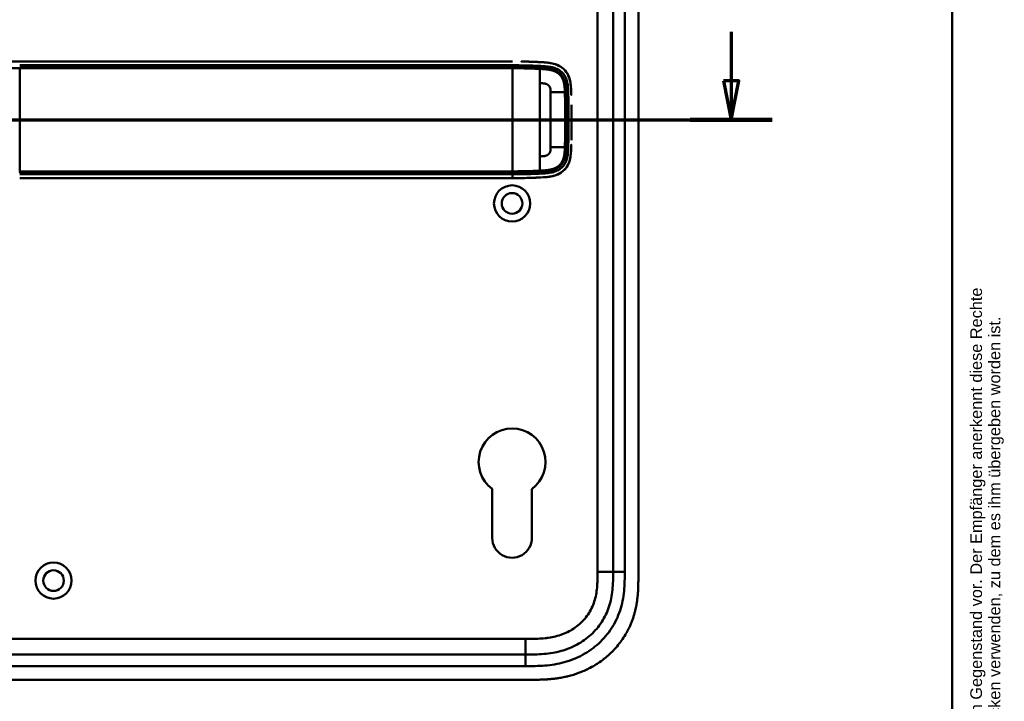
# Model space of a CAD drawing. Header units: millimetres. Extents: x 20 to 833, y 20 to 574.
# Tile 8 of 9: x 580 to 833, y 261 to 437. Entities that reach past the tile are written whole.
import ezdxf
from ezdxf.enums import TextEntityAlignment as Align

# ---------------------------------------------------------------- set-up
doc = ezdxf.new("R2010")
doc.units = ezdxf.units.MM
doc.header["$LTSCALE"] = 2
for name, color, linetype, lineweight in [('Schnittansichtslinien(DIN)', 7, 'Continuous', 70), ('Sichtbare Kanten(DIN)', 7, 'Continuous', 50), ('Sichtbare tangentiale Kanten(DIN)', 7, 'Continuous', 50), ('Skizziergeometrie(DIN)', 7, 'Continuous', 50), ('Symbole(DIN)', 7, 'Continuous', 25)]:
    doc.layers.add(name, color=color, linetype=linetype, lineweight=lineweight)
doc.styles.add('Aktuell-DIN', font='arial.ttf')
doc.styles.add('Textstil10', font='arial.ttf')
doc.styles.add('Textstil41', font='arial.ttf', dxfattribs={"width": 0.8})
doc.styles.add('Textstil83', font='arial.ttf', dxfattribs={"width": 0.8})

# ---------------------------------------------------------------- blocks, each defined once
blk = doc.blocks.new('Ränder Standardrahmen')
at = {"layer": 'Skizziergeometrie(DIN)', "flags": 128}
blk.add_lwpolyline([(10, 10), (10, 287), (410, 287), (410, 10), (10, 10)], dxfattribs=at)
blk = doc.blocks.new('Schriftfelder Heusser')
at = {"layer": 'Symbole(DIN)', "color": 7, "insert": (293.33, 191.7), "char_height": 1.5, "width": 182.3003, "attachment_point": 1, "rotation": 90, "line_spacing_factor": 0.944221, "style": 'Aktuell-DIN'}
blk.add_mtext('\\fArial|b0|i0;\\H1.5000;Die Schlossfabrik Heusser AG ist Eigentümerin dieses Dokumentes und behält sich alle Rechte an diesem und dem dargestellten Gegenstand vor. Der Empfänger anerkennt diese Rechte\\Pund wird das Dokument nicht ohne schriftliche Ermächtigung der Eigentümerin Dritten zugänglich machen oder zu anderen Zwecken verwenden, zu dem es ihm übergeben worden ist.\\P ', dxfattribs=at)
at = {"layer": 'Symbole(DIN)', "color": 179, "true_color": 0x262659}
for tag, height, style, p in [('AUTOR', 2.49, 'Aktuell-DIN', (240.03, 219.26)), ('KONTROLLDATUM', 2, 'Textstil10', (217.42, 215.04)), ('KONTROLLIERT_VON', 2, 'Textstil10', (239.98, 215.05))]:
    blk.add_attdef(tag, text='', height=height, dxfattribs=dict(at, style=style)).set_placement(p, align=Align.MIDDLE_LEFT)
at = {"layer": 'Symbole(DIN)', "color": 179, "true_color": 0x262659, "style": 'Textstil10'}
blk.add_attdef('ERSTELLUNGSDATUM_001', (217.23, 218.29), '', height=2, dxfattribs=at)
at = {"layer": 'Symbole(DIN)', "color": 7, "style": 'Textstil83', "width": 0.8}
blk.add_attdef('Anfänglicher_Ansichtsmaßstab_001', (281.57, 213.34), '', height=2.3, dxfattribs=at)
at = {"layer": 'Symbole(DIN)', "color": 179, "true_color": 0x262659, "style": 'Textstil10'}
blk.add_attdef('PROJEKT', text='', height=2, dxfattribs=at).set_placement((217.77, 209.72), align=Align.BOTTOM_LEFT)
at = {"layer": 'Symbole(DIN)', "color": 7, "style": 'Textstil41', "width": 0.8}
blk.add_attdef('STATUS', text='', height=5, dxfattribs=at).set_placement((284.53, 195.86), align=Align.MIDDLE_CENTER)
blk = doc.blocks.new('2DTransSchnitt0')
at = {"layer": 'Schnittansichtslinien(DIN)', "linetype": 'Continuous'}
for p, q in [((381.56, 216.81), (381.56, 210.5)), ((380.56, 210.5), (381.56, 205.5)), ((382.56, 210.5), (380.56, 210.5)), ((381.56, 210.5), (381.56, 205.5)), ((381.56, 205.5), (382.56, 210.5)), ((247.05, 205.5), (386.84, 205.5))]:
    blk.add_line(p, q, dxfattribs=at)
at = {"layer": 'Schnittansichtslinien(DIN)', "linetype": 'Continuous', "lineweight": 140}
blk.add_line((376.28, 205.5), (386.84, 205.5), dxfattribs=at)
at = {"layer": 'Schnittansichtslinien(DIN)', "linetype": 'Continuous', "flags": 128}
blk.add_lwpolyline([(380.56, 210.5), (381.56, 205.5), (382.56, 210.5), (380.56, 210.5)], dxfattribs=at)
at = {"layer": 'Schnittansichtslinien(DIN)'}
blk.add_solid([(380.56, 210.5), (381.56, 205.5), (382.56, 210.5), (380.56, 210.5)], dxfattribs=at)

msp = doc.modelspace()

# ---------------------------------------------------------------- linework, layer by layer
at = {"layer": 'Sichtbare Kanten(DIN)'}
for p, q in [((732.73, 294.786), (732.73, 484.217)), ((739.23, 293.786), (739.23, 485.217)), ((706.867, 426.005), (580.015, 426.005)), ((716.653, 414.001), (716.654, 414.001)), ((720.704, 414.001), (720.704, 414.001)), ((716.653, 408.001), (716.653, 408.001)), ((720.704, 408.001), (720.704, 408.001)), ((580.015, 396.005), (706.867, 396.005)), ((701.63, 303.487), (701.65, 316.062)), ((711.787, 316.046), (711.83, 303.496)), ((565.268, 273.501), (710.192, 273.501)), ((552.269, 267.001), (711.191, 267.001))]:
    msp.add_line(p, q, dxfattribs=at)
for centre, radius in [((706.73, 389.501), 4.65), ((706.73, 389.501), 2.65), ((588.73, 292.501), 4.65), ((588.73, 292.501), 2.65)]:
    msp.add_circle(centre, radius, dxfattribs=at)
for centre, radius, start, end in [((706.73, 411.001), 14, 104.46083, 104.46616), ((706.73, 411.001), 13.8, 100.78374, 100.78832), ((706.73, 411.002), 13.799, 73.28693, 73.28729), ((706.73, 411.001), 11.6, 31.18578, 31.18695), ((706.73, 411.001), 11.5, 30.35256, 30.35418), ((706.729, 411.001), 11.701, 31.98569, 31.98649), ((706.73, 411.001), 11.5, 329.64582, 329.64689), ((706.73, 411.002), 11.6, 328.81305, 328.81381), ((706.731, 411.001), 11.698, 328.01351, 328.01403), ((706.73, 411.001), 14, 255.42748, 255.43284), ((706.73, 411.001), 13.8, 259.06815, 259.07275), ((706.729, 411.004), 13.803, 286.81616, 286.8165), ((706.73, 323.001), 8.6, 306.01959, 233.79375), ((706.73, 303.479), 5.1, 179.90875, 0.19467)]:
    msp.add_arc(centre, radius, start, end, dxfattribs=at)
for points, degree, knots in [([(553.387, 426.005), (553.773, 426.005), (554.14, 426.005), (554.944, 426.005), (555.364, 426.005), (556.629, 426.005), (557.517, 426.005), (560.39, 426.005), (562.471, 426.005), (567.618, 426.005), (570.727, 426.005), (575.888, 426.005), (577.952, 426.005), (580.015, 426.005)], 3, [0, 0, 0, 0, 0.1534173, 0.1534173, 0.3047718, 0.3047718, 0.5966116, 0.5966116, 1.2249955, 1.2249955, 2.1545342, 2.1545342, 2.7736042, 2.7736042, 2.7736042, 2.7736042]), ([(709.098, 425.994), (709.098, 425.994), (709.098, 425.994), (709.098, 425.994), (709.098, 425.994), (709.098, 425.994), (709.099, 425.994), (709.099, 425.994), (709.1, 425.994), (709.105, 425.994), (709.111, 425.994), (709.122, 425.994), (709.129, 425.994), (709.154, 425.994), (709.173, 425.994), (709.288, 425.992), (709.385, 425.99), (709.515, 425.988), (709.547, 425.988), (709.59, 425.987), (709.601, 425.987), (709.616, 425.987), (709.619, 425.987), (709.624, 425.987), (709.625, 425.987), (709.627, 425.987), (709.627, 425.987), (709.628, 425.987), (709.628, 425.987), (709.628, 425.987), (709.628, 425.987), (709.628, 425.987)], 3, [0, 0, 0, 0, 0.000010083, 0.000010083, 0.000030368, 0.000030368, 0.000084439, 0.000084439, 0.00022861, 0.00022861, 0.001766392, 0.001766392, 0.003816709, 0.003816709, 0.009284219, 0.009284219, 0.038444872, 0.038444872, 0.048164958, 0.048164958, 0.051405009, 0.051405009, 0.052485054, 0.052485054, 0.052845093, 0.052845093, 0.052965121, 0.052965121, 0.053005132, 0.053005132, 0.053043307, 0.053043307, 0.053043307, 0.053043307]), ([(713.996, 425.838), (713.996, 425.838), (713.977, 425.839), (713.787, 425.848), (713.421, 425.864), (712.866, 425.89), (712.111, 425.918), (711.305, 425.947), (710.631, 425.965), (710.139, 425.977), (709.824, 425.983), (709.682, 425.986), (709.628, 425.987)], 5, [0, 0, 0, 0, 0, 0, 0.00002286, 0.00969157, 0.09825636, 0.18682115, 0.27538594, 0.36395073, 0.40823312, 0.43566831, 0.43566831, 0.43566831, 0.43566831, 0.43566831, 0.43566831]), ([(715.696, 425.724), (715.639, 425.73), (715.583, 425.735), (715.526, 425.74), (715.247, 425.766), (714.97, 425.786), (714.69, 425.802)], 3, [1.11173243, 1.11173243, 1.11173243, 1.11173243, 1.12964673, 1.12964673, 1.12964673, 1.21762011, 1.21762011, 1.21762011, 1.21762011]), ([(714.69, 425.802), (714.69, 425.802), (714.69, 425.802), (714.69, 425.802), (714.69, 425.802), (714.691, 425.802), (714.691, 425.802), (714.693, 425.802), (714.694, 425.802), (714.699, 425.802), (714.702, 425.802), (714.716, 425.801), (714.726, 425.8), (714.767, 425.798), (714.797, 425.796), (714.92, 425.788), (715.012, 425.782), (715.241, 425.765), (715.378, 425.754), (715.567, 425.737), (715.618, 425.732), (715.674, 425.726), (715.679, 425.725), (715.687, 425.725), (715.691, 425.724), (715.695, 425.724), (715.695, 425.724), (715.695, 425.724), (715.696, 425.724), (715.696, 425.724), (715.696, 425.724), (715.696, 425.724), (715.696, 425.724), (715.696, 425.724), (715.696, 425.724), (715.696, 425.724)], 3, [0, 0, 0, 0, 0.00003166, 0.00003166, 0.00007175, 0.00007175, 0.00018596, 0.00018596, 0.00052834, 0.00052834, 0.00155512, 0.00155512, 0.00463506, 0.00463506, 0.01387455, 0.01387455, 0.04159373, 0.04159373, 0.08317483, 0.08317483, 0.09876657, 0.09876657, 0.10022825, 0.10022825, 0.1013247, 0.1013247, 0.10142449, 0.10142449, 0.10147482, 0.10147482, 0.10150042, 0.10150042, 0.10151366, 0.10151366, 0.10152856, 0.10152856, 0.10152856, 0.10152856]), ([(714.825, 425.794), (716.021, 425.719), (717.231, 425.574), (718.969, 424.854), (719.543, 424.502), (720.525, 423.577), (720.904, 423.039), (721.484, 421.796), (721.658, 421.12), (721.787, 420.266), (721.807, 420.108), (721.824, 419.95)], 3, [0.0824985, 0.0824985, 0.0824985, 0.0824985, 0.4375462, 0.4375462, 0.6395491, 0.6395491, 0.838061, 0.838061, 1.045951, 1.045951, 1.0928074, 1.0928074, 1.0928074, 1.0928074]), ([(721.191, 422.42), (721.191, 422.42), (721.191, 422.42), (721.192, 422.42), (721.192, 422.42), (721.192, 422.419), (721.192, 422.419), (721.193, 422.417), (721.193, 422.416), (721.195, 422.412), (721.197, 422.409), (721.203, 422.396), (721.207, 422.386), (721.225, 422.347), (721.238, 422.318), (721.289, 422.201), (721.325, 422.112), (721.371, 421.988), (721.384, 421.955), (721.401, 421.908), (721.405, 421.896), (721.411, 421.878), (721.413, 421.873), (721.416, 421.866), (721.416, 421.863), (721.418, 421.86), (721.418, 421.859), (721.419, 421.857), (721.419, 421.856), (721.419, 421.855), (721.419, 421.855), (721.42, 421.854), (721.42, 421.854), (721.42, 421.854), (721.42, 421.854), (721.42, 421.854), (721.42, 421.854), (721.42, 421.854), (721.42, 421.854), (721.42, 421.854)], 3, [0, 0, 0, 0, 0.000053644, 0.000053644, 0.000093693, 0.000093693, 0.000213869, 0.000213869, 0.000574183, 0.000574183, 0.001654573, 0.001654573, 0.00489501, 0.00489501, 0.014615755, 0.014615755, 0.043784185, 0.043784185, 0.054719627, 0.054719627, 0.058820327, 0.058820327, 0.060417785, 0.060417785, 0.061217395, 0.061217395, 0.061618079, 0.061618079, 0.061819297, 0.061819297, 0.061920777, 0.061920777, 0.061972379, 0.061972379, 0.061999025, 0.061999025, 0.062013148, 0.062013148, 0.062029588, 0.062029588, 0.062029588, 0.062029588]), ([(721.93, 418.267), (721.93, 418.267), (721.93, 418.267), (721.93, 418.267), (721.93, 418.266), (721.93, 418.266), (721.93, 418.266), (721.93, 418.264), (721.93, 418.263), (721.93, 418.258), (721.93, 418.254), (721.931, 418.24), (721.931, 418.229), (721.933, 418.186), (721.934, 418.154), (721.938, 418.024), (721.941, 417.927), (721.946, 417.757), (721.949, 417.684), (721.953, 417.557), (721.954, 417.502), (721.956, 417.443), (721.956, 417.438), (721.957, 417.429), (721.957, 417.425), (721.957, 417.42), (721.957, 417.42), (721.957, 417.419), (721.957, 417.418), (721.957, 417.417), (721.957, 417.417), (721.957, 417.417), (721.957, 417.417), (721.957, 417.417)], 3, [0, 0, 0, 0, 0.0000685, 0.0000685, 0.000108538, 0.000108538, 0.000228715, 0.000228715, 0.000589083, 0.000589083, 0.00166957, 0.00166957, 0.004910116, 0.004910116, 0.014630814, 0.014630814, 0.043792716, 0.043792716, 0.065662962, 0.065662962, 0.08206584, 0.08206584, 0.083603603, 0.083603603, 0.084757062, 0.084757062, 0.084973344, 0.084973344, 0.085135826, 0.085135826, 0.085162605, 0.085162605, 0.085175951, 0.085175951, 0.085175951, 0.085175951]), ([(722.041, 413.31), (722.037, 413.721), (722.031, 414.133), (722.024, 414.545), (722.022, 414.641), (722.021, 414.736), (722.019, 414.832)], 3, [0.93532744, 0.93532744, 0.93532744, 0.93532744, 1.05789587, 1.05789587, 1.05789587, 1.08637381, 1.08637381, 1.08637381, 1.08637381]), ([(722.041, 413.31), (722.041, 413.31), (722.041, 413.309), (722.041, 413.309), (722.041, 413.309), (722.041, 413.308), (722.041, 413.308), (722.041, 413.306), (722.041, 413.305), (722.041, 413.3), (722.041, 413.297), (722.041, 413.282), (722.041, 413.272), (722.042, 413.228), (722.042, 413.196), (722.043, 413.066), (722.044, 412.969), (722.048, 412.58), (722.05, 412.289), (722.051, 411.959), (722.051, 411.921), (722.052, 411.864), (722.052, 411.845), (722.052, 411.817), (722.052, 411.807), (722.052, 411.793), (722.052, 411.788), (722.052, 411.781), (722.052, 411.779), (722.052, 411.775), (722.052, 411.774), (722.052, 411.772), (722.052, 411.772), (722.052, 411.771), (722.052, 411.771), (722.052, 411.77), (722.052, 411.77), (722.052, 411.77), (722.052, 411.77), (722.052, 411.77), (722.052, 411.77), (722.052, 411.769), (722.052, 411.769), (722.052, 411.769)], 3, [0, 0, 0, 0, 0.00007709, 0.00007709, 0.00011709, 0.00011709, 0.0002371, 0.0002371, 0.00059712, 0.00059712, 0.00167714, 0.00167714, 0.00491717, 0.00491717, 0.0146372, 0.0146372, 0.04379722, 0.04379722, 0.13127739, 0.13127739, 0.14267196, 0.14267196, 0.14836928, 0.14836928, 0.15121799, 0.15121799, 0.1526424, 0.1526424, 0.15335466, 0.15335466, 0.15371085, 0.15371085, 0.153889, 0.153889, 0.15397814, 0.15397814, 0.15402277, 0.15402277, 0.15404514, 0.15404514, 0.15405638, 0.15405638, 0.15406789, 0.15406789, 0.15406789, 0.15406789]), ([(722.052, 410.244), (722.053, 410.498), (722.053, 410.751), (722.053, 411.005), (722.053, 411.26), (722.053, 411.514), (722.052, 411.769)], 3, [0.62936601, 0.62936601, 0.62936601, 0.62936601, 0.70537642, 0.70537642, 0.70537642, 0.78178644, 0.78178644, 0.78178644, 0.78178644]), ([(722.019, 407.178), (722.021, 407.273), (722.022, 407.369), (722.024, 407.464), (722.031, 407.877), (722.037, 408.289), (722.041, 408.7)], 3, [0.32448872, 0.32448872, 0.32448872, 0.32448872, 0.35285696, 0.35285696, 0.35285696, 0.47549945, 0.47549945, 0.47549945, 0.47549945]), ([(722.052, 410.244), (722.052, 410.244), (722.052, 410.243), (722.052, 410.243), (722.052, 410.243), (722.052, 410.242), (722.052, 410.242), (722.052, 410.24), (722.052, 410.239), (722.052, 410.234), (722.052, 410.231), (722.052, 410.216), (722.052, 410.206), (722.052, 410.162), (722.052, 410.13), (722.051, 410), (722.051, 409.903), (722.048, 409.514), (722.046, 409.223), (722.043, 408.877), (722.042, 408.822), (722.042, 408.747), (722.041, 408.726), (722.041, 408.705), (722.041, 408.704), (722.041, 408.702), (722.041, 408.702), (722.041, 408.701), (722.041, 408.701), (722.041, 408.701), (722.041, 408.7), (722.041, 408.7), (722.041, 408.7), (722.041, 408.7), (722.041, 408.7), (722.041, 408.7)], 3, [0, 0, 0, 0, 0.00006794, 0.00006794, 0.00010794, 0.00010794, 0.00022795, 0.00022795, 0.00058796, 0.00058796, 0.00166798, 0.00166798, 0.00490801, 0.00490801, 0.01462802, 0.01462802, 0.04378804, 0.04378804, 0.13126821, 0.13126821, 0.14767072, 0.14767072, 0.15382172, 0.15382172, 0.15411335, 0.15411335, 0.15425925, 0.15425925, 0.15433227, 0.15433227, 0.15436886, 0.15436886, 0.15438723, 0.15438723, 0.15440595, 0.15440595, 0.15440595, 0.15440595]), ([(722.019, 407.178), (722.019, 407.178), (722.019, 407.178), (722.019, 407.178), (722.019, 407.177), (722.019, 407.177), (722.019, 407.177), (722.019, 407.175), (722.019, 407.174), (722.019, 407.169), (722.019, 407.165), (722.019, 407.151), (722.018, 407.14), (722.018, 407.097), (722.017, 407.065), (722.015, 406.935), (722.013, 406.838), (722.005, 406.449), (721.999, 406.158), (721.991, 405.844), (721.991, 405.822), (721.99, 405.796), (721.99, 405.792), (721.99, 405.784), (721.99, 405.781), (721.989, 405.778), (721.989, 405.777), (721.989, 405.776), (721.989, 405.776), (721.989, 405.775), (721.989, 405.775), (721.989, 405.775)], 3, [0, 0, 0, 0, 0.00003042, 0.00003042, 0.00007044, 0.00007044, 0.00019048, 0.00019048, 0.00055053, 0.00055053, 0.00163058, 0.00163058, 0.00487062, 0.00487062, 0.01459066, 0.01459066, 0.0437507, 0.0437507, 0.13123111, 0.13123111, 0.13788283, 0.13788283, 0.13913003, 0.13913003, 0.14006547, 0.14006547, 0.14024087, 0.14024087, 0.14037254, 0.14037254, 0.14038465, 0.14038465, 0.14038465, 0.14038465]), ([(714.813, 396.214), (715.895, 396.282), (716.983, 396.405), (718.658, 396.996), (719.267, 397.32), (720.321, 398.196), (720.737, 398.714), (721.426, 400.01), (721.625, 400.746), (721.829, 401.975), (721.874, 402.517), (721.902, 403.062)], 3, [-1.1255121, -1.1255121, -1.1255121, -1.1255121, -0.8348812, -0.8348812, -0.6468758, -0.6468758, -0.4644401, -0.4644401, -0.2506566, -0.2506566, -0.0864851, -0.0864851, -0.0864851, -0.0864851]), ([(721.957, 404.591), (721.957, 404.591), (721.957, 404.591), (721.957, 404.591), (721.957, 404.591), (721.957, 404.591), (721.957, 404.59), (721.956, 404.574), (721.956, 404.556), (721.955, 404.516), (721.954, 404.493), (721.949, 404.349), (721.946, 404.227), (721.939, 404.024), (721.937, 403.943), (721.933, 403.835), (721.932, 403.808), (721.931, 403.772), (721.931, 403.763), (721.93, 403.751), (721.93, 403.748), (721.93, 403.744), (721.93, 403.743), (721.93, 403.742), (721.93, 403.741), (721.93, 403.741), (721.93, 403.74), (721.93, 403.74)], 3, [0, 0, 0, 0, 0.000012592, 0.000012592, 0.000034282, 0.000034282, 0.000102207, 0.000102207, 0.005244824, 0.005244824, 0.012100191, 0.012100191, 0.048663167, 0.048663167, 0.073039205, 0.073039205, 0.081164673, 0.081164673, 0.083873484, 0.083873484, 0.084776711, 0.084776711, 0.085077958, 0.085077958, 0.085178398, 0.085178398, 0.085279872, 0.085279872, 0.085279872, 0.085279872]), ([(721.416, 400.146), (721.416, 400.146), (721.416, 400.146), (721.416, 400.145), (721.416, 400.145), (721.416, 400.145), (721.416, 400.145), (721.416, 400.144), (721.416, 400.143), (721.415, 400.141), (721.414, 400.138), (721.411, 400.13), (721.409, 400.124), (721.4, 400.1), (721.394, 400.081), (721.367, 400.008), (721.346, 399.953), (721.303, 399.845), (721.281, 399.792), (721.247, 399.713), (721.236, 399.687), (721.218, 399.647), (721.212, 399.634), (721.203, 399.614), (721.2, 399.608), (721.195, 399.598), (721.194, 399.594), (721.192, 399.59), (721.191, 399.588), (721.19, 399.585), (721.189, 399.585), (721.189, 399.583), (721.189, 399.583), (721.188, 399.582), (721.188, 399.582), (721.188, 399.582), (721.188, 399.582), (721.188, 399.581), (721.188, 399.581), (721.188, 399.581), (721.188, 399.581), (721.188, 399.581)], 3, [0, 0, 0, 0, 0.000029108, 0.000029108, 0.000069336, 0.000069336, 0.000142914, 0.000142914, 0.000363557, 0.000363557, 0.001025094, 0.001025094, 0.003009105, 0.003009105, 0.008960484, 0.008960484, 0.026815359, 0.026815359, 0.044302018, 0.044302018, 0.053052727, 0.053052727, 0.057429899, 0.057429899, 0.059619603, 0.059619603, 0.06071547, 0.06071547, 0.061264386, 0.061264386, 0.061539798, 0.061539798, 0.061678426, 0.061678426, 0.06174862, 0.06174862, 0.061784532, 0.061784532, 0.061803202, 0.061803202, 0.061823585, 0.061823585, 0.061823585, 0.061823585]), ([(715.655, 396.281), (715.654, 396.281), (715.654, 396.281), (715.653, 396.281), (715.651, 396.281), (715.648, 396.281), (715.645, 396.28), (715.629, 396.279), (715.616, 396.277), (715.311, 396.248), (715.018, 396.227), (713.158, 396.115), (711.584, 396.062), (708.963, 396.008), (707.915, 396.005), (706.867, 396.005)], 3, [0, 0, 0, 0, 0.00009264, 0.00009264, 0.00046302, 0.00046302, 0.00120364, 0.00120364, 0.00534923, 0.00534923, 0.09385067, 0.09385067, 0.56580638, 0.56580638, 0.8802723, 0.8802723, 0.8802723, 0.8802723]), ([(710.57, 396.043), (710.699, 396.046), (711.006, 396.054), (711.494, 396.069), (712.167, 396.093), (712.868, 396.12), (713.421, 396.145), (713.786, 396.161), (713.977, 396.17), (713.996, 396.171)], 5, [0.37850292, 0.37850292, 0.37850292, 0.37850292, 0.37850292, 0.37850292, 0.44282401, 0.53138881, 0.61995362, 0.70851842, 0.71828181, 0.71828181, 0.71828181, 0.71828181, 0.71828181, 0.71828181]), ([(710.192, 273.501), (710.997, 273.501), (712.593, 273.503), (714.93, 273.61), (717.195, 273.886), (720.113, 274.524), (723.547, 275.886), (727.131, 278.429), (729.962, 281.771), (731.521, 285.05), (732.268, 287.878), (732.598, 290.096), (732.728, 292.402), (732.73, 293.986), (732.73, 294.786)], 3, [18.3883596, 18.3883596, 18.3883596, 18.3883596, 18.6318617, 18.875363, 19.1188643, 19.3623656, 19.8493681, 20.3363707, 20.8233732, 21.3103757, 21.553877, 21.7973783, 22.0408796, 22.2843823, 22.2843823, 22.2843823, 22.2843823]), ([(711.191, 267.001), (711.789, 267.001), (712.84, 267.002), (714.051, 267.027), (714.964, 267.062), (715.573, 267.095), (716.336, 267.149), (716.947, 267.204), (717.71, 267.287), (718.321, 267.367), (719.236, 267.508), (720.147, 267.678), (721.353, 267.956), (722.25, 268.204), (723.138, 268.485), (723.724, 268.688), (724.595, 269.019), (725.454, 269.382), (726.715, 269.987), (727.805, 270.591), (729.12, 271.424), (730.131, 272.152), (731.338, 273.135), (732.256, 273.98), (733.337, 275.103), (734.145, 276.054), (735.079, 277.303), (735.764, 278.349), (736.457, 279.572), (736.875, 280.41), (737.258, 281.265), (737.494, 281.843), (737.767, 282.573), (737.968, 283.165), (738.194, 283.91), (738.357, 284.511), (738.575, 285.418), (738.757, 286.332), (738.945, 287.557), (739.047, 288.477), (739.122, 289.395), (739.16, 290.007), (739.194, 290.77), (739.211, 291.378), (739.224, 292.135), (739.23, 292.888), (739.23, 293.487), (739.23, 293.786)], 3, [0.00000945, 0.00000945, 0.00000945, 0.00000945, 0.04167564, 0.07292528, 0.08334182, 0.10417491, 0.11459146, 0.13542455, 0.1458411, 0.16667419, 0.17709074, 0.20834038, 0.22917347, 0.26042311, 0.27083965, 0.29167275, 0.30208929, 0.33333893, 0.35417202, 0.39583821, 0.4166713, 0.45833749, 0.47917058, 0.52083676, 0.54166985, 0.58333604, 0.60416913, 0.64583532, 0.66666841, 0.69791805, 0.70833459, 0.72916769, 0.73958423, 0.76041733, 0.77083387, 0.79166696, 0.80208351, 0.83333315, 0.85416624, 0.88541588, 0.89583243, 0.91666552, 0.92708206, 0.94791516, 0.9583317, 0.9791648, 0.99999789, 0.99999789, 0.99999789, 0.99999789])]:
    msp.add_open_spline(points, degree=degree, knots=knots, dxfattribs=at)
for points in [[(721.42, 421.854), (721.353, 422.046), (721.277, 422.235), (721.191, 422.42)], [(721.935, 418.107), (721.935, 418.099), (721.936, 418.092), (721.936, 418.084)], [(721.935, 403.902), (721.935, 403.91), (721.936, 403.917), (721.936, 403.925)], [(721.187, 399.581), (721.273, 399.765), (721.349, 399.954), (721.416, 400.146)]]:
    msp.add_open_spline(points, degree=3, dxfattribs=at)
at = {"layer": 'Sichtbare tangentiale Kanten(DIN)'}
for p, q in [((728.73, 294.786), (728.73, 484.217)), ((735.73, 484.217), (735.73, 294.786)), ((580.015, 397.748), (580.015, 424.261)), ((706.867, 424.557), (706.867, 425.015)), ((713.883, 424.392), (713.919, 424.851)), ((720.608, 418.084), (721.175, 418.084)), ((720.608, 403.925), (721.175, 403.925)), ((706.867, 396.994), (706.867, 397.452)), ((713.883, 397.617), (713.919, 397.158)), ((728.73, 294.786), (732.73, 294.786)), ((732.73, 294.786), (735.73, 294.786)), ((565.268, 277.501), (710.192, 277.501)), ((710.192, 277.501), (710.192, 273.501)), ((710.192, 273.501), (710.192, 270.501)), ((710.192, 270.501), (565.268, 270.501))]:
    msp.add_line(p, q, dxfattribs=at)
for centre, major_axis, start_param, end_param in [((713.871, 400.636), (0, 24.021), 5.6792479, 6.0669001), ((713.871, 421.429), (0, -24.076), 0.258128, 0.6390408)]:
    msp.add_ellipse(centre, major_axis=major_axis, ratio=0.00001, start_param=start_param, end_param=end_param, dxfattribs=at)
for points, degree in [([(714.69, 425.802), (714.46, 425.816), (714.229, 425.827), (713.996, 425.838)], 3), ([(706.867, 397.749), (706.869, 399.897), (706.87, 406.776), (706.87, 415.232), (706.869, 422.111), (706.867, 424.26)], 5), ([(716.654, 418.084), (716.652, 418.749), (716.662, 419.325), (716.411, 419.836), (715.988, 420.207), (715.353, 420.41), (714.67, 420.403), (713.871, 420.404)], 7), ([(713.871, 401.605), (713.871, 404.68), (713.871, 408.782), (713.871, 413.227), (713.871, 417.33), (713.871, 420.404)], 5), ([(716.654, 418.084), (716.654, 415.255), (716.654, 412.421), (716.653, 409.588), (716.654, 406.755), (716.654, 403.925)], 5), ([(720.313, 418.084), (719.562, 418.084), (718.828, 418.084), (718.104, 418.084), (717.382, 418.084), (716.654, 418.084)], 5), ([(716.654, 403.925), (716.651, 403.26), (716.662, 402.684), (716.41, 402.172), (715.989, 401.803), (715.352, 401.599), (714.67, 401.607), (713.871, 401.605)], 7), ([(720.313, 403.925), (719.562, 403.925), (718.828, 403.925), (718.104, 403.925), (717.382, 403.925), (716.654, 403.925)], 5), ([(706.867, 396.005), (706.867, 396.005), (706.867, 396.005), (706.867, 396.225), (706.867, 396.591), (706.867, 396.994)], 5)]:
    msp.add_open_spline(points, degree=degree, dxfattribs=at)
for points, degree, knots in [([(721.191, 422.42), (721.114, 422.587), (721.029, 422.75), (720.935, 422.908), (720.653, 423.386), (720.295, 423.815), (719.887, 424.17), (719.478, 424.525), (719.021, 424.808), (718.54, 425.026), (718.06, 425.245), (717.556, 425.401), (717.05, 425.513), (716.6, 425.612), (716.147, 425.677), (715.696, 425.724)], 3, [0.43542627, 0.43542627, 0.43542627, 0.43542627, 0.48834098, 0.48834098, 0.48834098, 0.64866741, 0.64866741, 0.64866741, 0.80899385, 0.80899385, 0.80899385, 0.96932029, 0.96932029, 0.96932029, 1.11173243, 1.11173243, 1.11173243, 1.11173243]), ([(551.503, 424.255), (552.331, 424.255), (553.26, 424.255), (554.287, 424.255), (554.8, 424.255), (555.337, 424.255), (555.89, 424.255), (556.444, 424.255), (557.014, 424.255), (557.597, 424.255), (558.179, 424.255), (558.774, 424.256), (559.375, 424.256), (559.977, 424.256), (560.587, 424.256), (561.201, 424.257), (561.814, 424.257), (562.432, 424.257), (563.053, 424.257), (563.674, 424.258), (564.297, 424.258), (564.921, 424.258), (565.546, 424.258), (566.172, 424.259), (566.799, 424.259), (567.426, 424.259), (568.055, 424.259), (568.683, 424.26), (569.312, 424.26), (569.941, 424.26), (570.571, 424.26), (571.2, 424.26), (571.83, 424.26), (572.46, 424.26), (573.09, 424.26), (573.72, 424.26), (574.35, 424.261), (574.98, 424.261), (575.61, 424.261), (576.24, 424.261), (576.87, 424.261), (577.5, 424.261), (578.13, 424.261), (578.758, 424.261), (579.387, 424.261), (580.015, 424.261)], 3, [-0.0090822, -0.0090822, -0.0090822, -0.0090822, 0.368934, 0.368934, 0.368934, 0.5579421, 0.5579421, 0.5579421, 0.7469502, 0.7469502, 0.7469502, 0.9359583, 0.9359583, 0.9359583, 1.1249664, 1.1249664, 1.1249664, 1.3139745, 1.3139745, 1.3139745, 1.5029826, 1.5029826, 1.5029826, 1.6919907, 1.6919907, 1.6919907, 1.8809988, 1.8809988, 1.8809988, 2.0700069, 2.0700069, 2.0700069, 2.259015, 2.259015, 2.259015, 2.4480231, 2.4480231, 2.4480231, 2.6370312, 2.6370312, 2.6370312, 2.8260393, 2.8260393, 2.8260393, 3.0147053, 3.0147053, 3.0147053, 3.0147053]), ([(580.015, 425.015), (589.971, 425.015), (599.955, 425.015), (609.902, 425.015), (630.331, 425.015), (650.805, 425.015), (671.243, 425.015), (677.827, 425.015), (684.418, 425.015), (691.015, 425.015), (696.32, 425.015), (701.635, 425.015), (706.867, 425.015)], 3, [23.2299829, 23.2299829, 23.2299829, 23.2299829, 26.2168354, 26.2168354, 26.2168354, 32.3515912, 32.3515912, 32.3515912, 34.3279835, 34.3279835, 34.3279835, 35.9173864, 35.9173864, 35.9173864, 35.9173864]), ([(706.874, 424.557), (706.867, 424.557), (703.721, 424.558), (697.386, 424.557), (687.831, 424.558), (675.154, 424.557), (659.304, 424.558), (643.437, 424.557), (627.584, 424.557), (613.317, 424.557), (600.626, 424.557), (591.112, 424.557), (584.772, 424.557), (581.601, 424.557), (580.015, 424.557)], 5, [20.6437384, 20.6437384, 20.6437384, 20.6437384, 20.6437384, 20.6437384, 20.6474288, 22.2330696, 23.8187104, 25.4043512, 26.989992, 28.5756328, 30.1612736, 31.7469144, 32.5397348, 33.3329244, 33.3329244, 33.3329244, 33.3329244, 33.3329244, 33.3329244]), ([(580.016, 424.261), (582.659, 424.261), (585.301, 424.261), (590.586, 424.261), (593.228, 424.261), (601.156, 424.261), (606.443, 424.261), (617.015, 424.261), (622.3, 424.261), (632.869, 424.261), (638.154, 424.261), (648.726, 424.261), (654.014, 424.261), (664.586, 424.261), (669.869, 424.261), (680.435, 424.261), (685.721, 424.261), (696.313, 424.261), (701.628, 424.262), (706.867, 424.26)], 3, [3.0147053, 3.0147053, 3.0147053, 3.0147053, 3.8078678, 3.8078678, 4.6006882, 4.6006882, 6.186329, 6.186329, 7.7719698, 7.7719698, 9.3576106, 9.3576106, 10.9432514, 10.9432514, 12.5288922, 12.5288922, 14.114533, 14.114533, 15.703149, 15.703149, 15.703149, 15.703149]), ([(706.867, 424.26), (707.035, 424.26), (707.375, 424.26), (707.889, 424.26), (708.575, 424.26), (709.431, 424.245), (710.301, 424.232), (711.178, 424.205), (712.074, 424.175), (712.796, 424.145), (713.335, 424.121), (713.693, 424.104), (713.871, 424.096)], 5, [15.70314896, 15.70314896, 15.70314896, 15.70314896, 15.70314896, 15.70314896, 15.78784381, 15.87551383, 15.96318385, 16.05085387, 16.13852389, 16.22619391, 16.31386394, 16.40213792, 16.40213792, 16.40213792, 16.40213792, 16.40213792, 16.40213792]), ([(706.875, 425.015), (707.155, 425.015), (707.434, 425.015), (707.713, 425.014), (707.858, 425.014), (708.003, 425.014), (708.148, 425.013), (708.292, 425.012), (708.436, 425.011), (708.581, 425.01), (708.725, 425.008), (708.871, 425.007), (709.016, 425.005), (709.161, 425.004), (709.305, 425.002), (709.45, 424.999), (709.594, 424.997), (709.739, 424.995), (709.884, 424.992), (710.029, 424.989), (710.174, 424.986), (710.32, 424.982), (710.611, 424.975), (710.905, 424.968), (711.203, 424.958), (711.5, 424.949), (711.801, 424.939), (712.106, 424.928), (712.41, 424.917), (712.717, 424.904), (713.021, 424.891), (713.325, 424.878), (713.626, 424.865), (713.919, 424.851)], 3, [35.91738638, 35.91738638, 35.91738638, 35.91738638, 36.00219131, 36.00219131, 36.00219131, 36.0464737, 36.0464737, 36.0464737, 36.0907561, 36.0907561, 36.0907561, 36.13503849, 36.13503849, 36.13503849, 36.17932089, 36.17932089, 36.17932089, 36.22360328, 36.22360328, 36.22360328, 36.26788568, 36.26788568, 36.26788568, 36.35645047, 36.35645047, 36.35645047, 36.44501526, 36.44501526, 36.44501526, 36.53358005, 36.53358005, 36.53358005, 36.62221221, 36.62221221, 36.62221221, 36.62221221]), ([(713.883, 424.392), (713.883, 424.392), (713.705, 424.401), (713.348, 424.417), (712.808, 424.441), (712.084, 424.472), (711.189, 424.501), (710.307, 424.528), (709.437, 424.542), (708.579, 424.556), (707.896, 424.557), (707.385, 424.557), (707.047, 424.557), (706.882, 424.557)], 5, [19.94598273, 19.94598273, 19.94598273, 19.94598273, 19.94598273, 19.94598273, 19.94606864, 20.03373866, 20.12140868, 20.2090787, 20.29674872, 20.38441874, 20.47208877, 20.55975879, 20.64297049, 20.64297049, 20.64297049, 20.64297049, 20.64297049, 20.64297049]), ([(713.871, 424.096), (714.139, 424.083), (714.671, 424.055), (715.456, 424.005), (716.482, 423.884), (717.74, 423.536), (718.833, 422.886), (719.644, 421.906), (720.098, 420.689), (720.243, 419.663), (720.285, 418.875), (720.304, 418.348), (720.313, 418.084)], 5, [0, 0, 0, 0, 0, 0, 0.1323154, 0.2652369, 0.3981584, 0.5310799, 0.6640014, 0.7969228, 0.9298443, 1.0627357, 1.0627357, 1.0627357, 1.0627357, 1.0627357, 1.0627357]), ([(720.608, 418.084), (720.608, 418.087), (720.599, 418.354), (720.579, 418.887), (720.537, 419.694), (720.388, 420.762), (719.909, 422.061), (719.031, 423.124), (717.858, 423.816), (716.54, 424.178), (715.486, 424.3), (714.689, 424.351), (714.153, 424.379), (713.883, 424.392)], 5, [18.8815067, 18.8815067, 18.8815067, 18.8815067, 18.8815067, 18.8815067, 18.8826968, 19.0156183, 19.1485397, 19.2814612, 19.4143827, 19.5473042, 19.6802257, 19.8131472, 19.9459825, 19.9459825, 19.9459825, 19.9459825, 19.9459825, 19.9459825]), ([(713.919, 424.851), (713.951, 424.85), (713.982, 424.848), (714.014, 424.847), (714.542, 424.822), (715.05, 424.794), (715.548, 424.747), (716.046, 424.699), (716.535, 424.631), (717.008, 424.525), (717.48, 424.418), (717.935, 424.273), (718.355, 424.077), (718.775, 423.882), (719.159, 423.636), (719.494, 423.338), (719.828, 423.039), (720.113, 422.688), (720.339, 422.296), (720.565, 421.904), (720.733, 421.473), (720.853, 421.019), (720.973, 420.566), (721.046, 420.091), (721.092, 419.6), (721.138, 419.111), (721.158, 418.603), (721.175, 418.084)], 3, [36.6222122, 36.6222122, 36.6222122, 36.6222122, 36.6318135, 36.6318135, 36.6318135, 36.79214, 36.79214, 36.79214, 36.9524664, 36.9524664, 36.9524664, 37.1127929, 37.1127929, 37.1127929, 37.2731193, 37.2731193, 37.2731193, 37.4334457, 37.4334457, 37.4334457, 37.5937722, 37.5937722, 37.5937722, 37.7540986, 37.7540986, 37.7540986, 37.9140671, 37.9140671, 37.9140671, 37.9140671]), ([(721.93, 418.267), (721.913, 418.76), (721.892, 419.257), (721.844, 419.757), (721.793, 420.295), (721.711, 420.837), (721.568, 421.371), (721.525, 421.533), (721.475, 421.694), (721.42, 421.854)], 3, [0.01848073, 0.01848073, 0.01848073, 0.01848073, 0.1676881, 0.1676881, 0.1676881, 0.32801454, 0.32801454, 0.32801454, 0.37673844, 0.37673844, 0.37673844, 0.37673844]), ([(720.313, 418.084), (720.313, 418.084), (720.313, 418.082), (720.325, 417.728), (720.345, 417.02), (720.378, 415.954), (720.403, 414.541), (720.429, 412.771), (720.433, 411.005), (720.429, 409.238), (720.403, 407.466), (720.378, 406.053), (720.345, 404.986), (720.325, 404.279), (720.313, 403.925)], 5, [17.4648757, 17.4648757, 17.4648757, 17.4648757, 17.4648757, 17.4648757, 17.4649058, 17.4661327, 17.6430367, 17.8199407, 17.9968447, 18.1737487, 18.3506528, 18.5275568, 18.7044608, 18.8826218, 18.8826218, 18.8826218, 18.8826218, 18.8826218, 18.8826218]), ([(720.608, 403.925), (720.608, 403.925), (720.62, 404.278), (720.639, 404.982), (720.673, 406.051), (720.697, 407.462), (720.723, 409.235), (720.727, 411.005), (720.723, 412.774), (720.697, 414.548), (720.673, 415.959), (720.639, 417.027), (720.62, 417.732), (720.608, 418.084)], 5, [0.0000012, 0.0000012, 0.0000012, 0.0000012, 0.0000012, 0.0000012, 0.0000376, 0.1769417, 0.3538457, 0.5307497, 0.7076537, 0.8845577, 1.0614618, 1.2383658, 1.415305, 1.415305, 1.415305, 1.415305, 1.415305, 1.415305]), ([(721.175, 418.084), (721.176, 418.059), (721.177, 418.032), (721.178, 418.006), (721.187, 417.719), (721.196, 417.43), (721.205, 417.14), (721.213, 416.85), (721.221, 416.558), (721.228, 416.266), (721.315, 412.758), (721.315, 409.251), (721.228, 405.743), (721.221, 405.451), (721.213, 405.16), (721.205, 404.869), (721.196, 404.579), (721.187, 404.29), (721.178, 404.003), (721.177, 403.977), (721.176, 403.951), (721.175, 403.925)], 3, [0, 0, 0, 0, 0.0080362, 0.0080362, 0.0080362, 0.096166, 0.096166, 0.096166, 0.1842959, 0.1842959, 0.1842959, 1.2418542, 1.2418542, 1.2418542, 1.3299841, 1.3299841, 1.3299841, 1.418114, 1.418114, 1.418114, 1.4261482, 1.4261482, 1.4261482, 1.4261482]), ([(720.313, 403.925), (720.304, 403.661), (720.285, 403.134), (720.243, 402.347), (720.098, 401.322), (719.645, 400.105), (718.835, 399.125), (717.743, 398.474), (716.485, 398.125), (715.458, 398.005), (714.673, 397.954), (714.14, 397.927), (713.871, 397.914)], 5, [18.8826218, 18.8826218, 18.8826218, 18.8826218, 18.8826218, 18.8826218, 19.0154411, 19.1482958, 19.2811505, 19.4140052, 19.5468599, 19.6797147, 19.8125694, 19.9453572, 19.9453572, 19.9453572, 19.9453572, 19.9453572, 19.9453572]), ([(713.883, 397.617), (713.884, 397.617), (714.155, 397.63), (714.692, 397.658), (715.489, 397.709), (716.544, 397.832), (717.861, 398.194), (719.033, 398.887), (719.91, 399.95), (720.389, 401.251), (720.537, 402.318), (720.579, 403.125), (720.599, 403.658), (720.608, 403.925)], 5, [0, 0, 0, 0, 0, 0, 0.0004489, 0.1333037, 0.2661584, 0.3990131, 0.5318678, 0.6647225, 0.7975772, 0.9304319, 1.0644705, 1.0644705, 1.0644705, 1.0644705, 1.0644705, 1.0644705]), ([(721.175, 403.925), (721.158, 403.406), (721.138, 402.898), (721.092, 402.409), (721.046, 401.918), (720.973, 401.444), (720.853, 400.99), (720.734, 400.537), (720.565, 400.105), (720.339, 399.713), (720.113, 399.321), (719.828, 398.97), (719.494, 398.672), (719.159, 398.373), (718.775, 398.127), (718.355, 397.932), (717.935, 397.736), (717.48, 397.591), (717.008, 397.484), (716.536, 397.378), (716.047, 397.31), (715.549, 397.263), (715.05, 397.215), (714.541, 397.188), (714.013, 397.163), (713.982, 397.161), (713.952, 397.16), (713.921, 397.158)], 3, [0, 0, 0, 0, 0.159971, 0.159971, 0.159971, 0.3202974, 0.3202974, 0.3202974, 0.4806238, 0.4806238, 0.4806238, 0.6409502, 0.6409502, 0.6409502, 0.8012765, 0.8012765, 0.8012765, 0.9616029, 0.9616029, 0.9616029, 1.1219293, 1.1219293, 1.1219293, 1.2822557, 1.2822557, 1.2822557, 1.2916213, 1.2916213, 1.2916213, 1.2916213]), ([(721.416, 400.146), (721.473, 400.308), (721.524, 400.473), (721.568, 400.639), (721.711, 401.172), (721.793, 401.714), (721.844, 402.252), (721.892, 402.752), (721.913, 403.248), (721.93, 403.74)], 3, [1.63041697, 1.63041697, 1.63041697, 1.63041697, 1.680145, 1.680145, 1.680145, 1.84047137, 1.84047137, 1.84047137, 1.98948416, 1.98948416, 1.98948416, 1.98948416]), ([(713.871, 397.914), (713.871, 397.914), (713.694, 397.905), (713.337, 397.888), (712.798, 397.865), (712.077, 397.834), (711.182, 397.805), (710.304, 397.777), (709.433, 397.764), (708.58, 397.75), (707.897, 397.749), (707.386, 397.749), (707.048, 397.749), (706.884, 397.749)], 5, [19.94535764, 19.94535764, 19.94535764, 19.94535764, 19.94535764, 19.94535764, 19.94542406, 20.03315907, 20.12089408, 20.2086291, 20.29636411, 20.38409913, 20.47183414, 20.55956915, 20.64266413, 20.64266413, 20.64266413, 20.64266413, 20.64266413, 20.64266413]), ([(715.655, 396.281), (716.12, 396.328), (716.586, 396.394), (717.05, 396.496), (717.556, 396.608), (718.06, 396.764), (718.54, 396.983), (719.021, 397.202), (719.478, 397.484), (719.887, 397.839), (720.295, 398.194), (720.653, 398.623), (720.935, 399.101), (721.027, 399.257), (721.111, 399.417), (721.187, 399.581)], 3, [0.89201073, 0.89201073, 0.89201073, 0.89201073, 1.03883948, 1.03883948, 1.03883948, 1.19916586, 1.19916586, 1.19916586, 1.35949224, 1.35949224, 1.35949224, 1.51981862, 1.51981862, 1.51981862, 1.57193431, 1.57193431, 1.57193431, 1.57193431]), ([(580.016, 397.452), (580.016, 397.452), (581.602, 397.452), (584.773, 397.452), (591.114, 397.452), (600.627, 397.452), (613.317, 397.452), (627.584, 397.452), (643.437, 397.452), (659.304, 397.452), (675.16, 397.452), (687.836, 397.451), (697.389, 397.452), (703.723, 397.451), (706.867, 397.452)], 5, [0, 0, 0, 0, 0, 0, 0.0001149, 0.7929364, 1.585758, 3.1714011, 4.7570442, 6.3426873, 7.9283304, 9.5139735, 11.0996166, 12.6881676, 12.6881676, 12.6881676, 12.6881676, 12.6881676, 12.6881676]), ([(706.875, 397.749), (706.868, 397.749), (703.723, 397.748), (697.386, 397.749), (687.832, 397.748), (675.154, 397.749), (659.304, 397.748), (643.437, 397.749), (627.584, 397.748), (613.317, 397.749), (600.627, 397.748), (591.113, 397.749), (584.773, 397.748), (581.601, 397.748), (580.015, 397.748)], 5, [20.6435054, 20.6435054, 20.6435054, 20.6435054, 20.6435054, 20.6435054, 20.6473042, 22.2329473, 23.8185904, 25.4042335, 26.9898766, 28.5755197, 30.1611628, 31.7468058, 32.5396274, 33.3326459, 33.3326459, 33.3326459, 33.3326459, 33.3326459, 33.3326459]), ([(706.867, 396.995), (701.573, 396.995), (696.297, 396.995), (691.013, 396.995), (671.664, 396.995), (652.316, 396.995), (632.95, 396.995), (619.945, 396.995), (606.979, 396.995), (593.969, 396.995), (589.32, 396.995), (584.66, 396.995), (580.015, 396.995)], 3, [0, 0, 0, 0, 1.5856418, 1.5856418, 1.5856418, 7.3915416, 7.3915416, 7.3915416, 11.2904322, 11.2904322, 11.2904322, 12.683632, 12.683632, 12.683632, 12.683632]), ([(706.867, 397.452), (707.035, 397.452), (707.376, 397.452), (707.891, 397.453), (708.578, 397.453), (709.439, 397.468), (710.31, 397.481), (711.193, 397.508), (712.087, 397.537), (712.811, 397.568), (713.35, 397.592), (713.706, 397.608), (713.883, 397.617)], 5, [0, 0, 0, 0, 0, 0, 0.08482586, 0.17256087, 0.26029588, 0.3480309, 0.43576591, 0.52350093, 0.61123594, 0.69852104, 0.69852104, 0.69852104, 0.69852104, 0.69852104, 0.69852104]), ([(713.92, 397.158), (713.919, 397.158), (713.743, 397.15), (713.388, 397.134), (712.844, 397.109), (712.106, 397.081), (711.196, 397.049), (710.308, 397.025), (709.436, 397.008), (708.561, 396.998), (707.873, 396.995), (707.386, 396.995), (707.05, 396.994), (706.867, 396.994)], 5, [0.00008405, 0.00008405, 0.00008405, 0.00008405, 0.00008405, 0.00008405, 0.00030268, 0.08886749, 0.17743229, 0.26599709, 0.35456189, 0.4431267, 0.5316915, 0.6202563, 0.7088211, 0.7088211, 0.7088211, 0.7088211, 0.7088211, 0.7088211]), ([(710.192, 277.501), (710.355, 277.501), (710.519, 277.501), (710.683, 277.501), (711.125, 277.502), (711.568, 277.504), (712.01, 277.51), (712.163, 277.512), (712.315, 277.515), (712.467, 277.519), (712.544, 277.52), (712.62, 277.522), (712.696, 277.524), (712.772, 277.526), (712.848, 277.529), (712.928, 277.531), (713.238, 277.541), (713.532, 277.554), (713.838, 277.572), (713.845, 277.572), (713.852, 277.573), (713.86, 277.573), (714.477, 277.609), (715.065, 277.661), (715.658, 277.737), (715.667, 277.738), (715.677, 277.739), (715.686, 277.74), (716.286, 277.818), (716.878, 277.919), (717.468, 278.05), (717.473, 278.051), (717.479, 278.052), (717.484, 278.054), (718.083, 278.188), (718.679, 278.354), (719.259, 278.552), (719.262, 278.553), (719.266, 278.554), (719.269, 278.555), (719.856, 278.757), (720.437, 278.995), (720.996, 279.268), (721.555, 279.541), (722.099, 279.851), (722.619, 280.195), (723.139, 280.54), (723.637, 280.921), (724.105, 281.332), (724.575, 281.747), (725.02, 282.199), (725.426, 282.675), (725.83, 283.15), (726.203, 283.658), (726.534, 284.186), (726.863, 284.711), (727.156, 285.264), (727.406, 285.829), (727.653, 286.388), (727.862, 286.971), (728.032, 287.559), (728.033, 287.564), (728.034, 287.568), (728.035, 287.572), (728.201, 288.15), (728.33, 288.737), (728.428, 289.331), (728.43, 289.34), (728.431, 289.349), (728.433, 289.358), (728.529, 289.947), (728.595, 290.536), (728.641, 291.153), (728.641, 291.16), (728.642, 291.168), (728.642, 291.175), (728.665, 291.48), (728.681, 291.774), (728.693, 292.075), (728.706, 292.385), (728.714, 292.694), (728.719, 293.002), (728.73, 293.598), (728.73, 294.193), (728.73, 294.786)], 3, [0, 0, 0, 0, 0.0490671, 0.0490671, 0.0490671, 0.1818725, 0.1818725, 0.1818725, 0.2275822, 0.2275822, 0.2275822, 0.2504376, 0.2504376, 0.2504376, 0.2732931, 0.2732931, 0.2732931, 0.3625526, 0.3625526, 0.3625526, 0.3647147, 0.3647147, 0.3647147, 0.5447737, 0.5447737, 0.5447737, 0.5475879, 0.5475879, 0.5475879, 0.7297386, 0.7297386, 0.7297386, 0.7313885, 0.7313885, 0.7313885, 0.9165146, 0.9165146, 0.9165146, 0.9175992, 0.9175992, 0.9175992, 1.1050076, 1.1050076, 1.1050076, 1.2924792, 1.2924792, 1.2924792, 1.4799717, 1.4799717, 1.4799717, 1.6686885, 1.6686885, 1.6686885, 1.8566662, 1.8566662, 1.8566662, 2.0435313, 2.0435313, 2.0435313, 2.2286199, 2.2286199, 2.2286199, 2.2299464, 2.2299464, 2.2299464, 2.4117448, 2.4117448, 2.4117448, 2.4144628, 2.4144628, 2.4144628, 2.594816, 2.594816, 2.594816, 2.5970115, 2.5970115, 2.5970115, 2.6862568, 2.6862568, 2.6862568, 2.7781066, 2.7781066, 2.7781066, 2.9561096, 2.9561096, 2.9561096, 2.9561096]), ([(735.73, 294.786), (735.73, 293.986), (735.729, 292.339), (735.588, 289.805), (735.214, 287.282), (734.347, 283.992), (732.51, 280.123), (729.177, 276.191), (724.985, 273.22), (721.007, 271.646), (717.69, 270.923), (715.168, 270.616), (712.644, 270.502), (710.997, 270.501), (710.192, 270.501)], 3, [18.388359, 18.388359, 18.388359, 18.388359, 18.6318621, 18.8753634, 19.1188646, 19.3623659, 19.8493685, 20.336371, 20.8233735, 21.3103761, 21.5538774, 21.7973786, 22.0408799, 22.2843826, 22.2843826, 22.2843826, 22.2843826])]:
    msp.add_open_spline(points, degree=degree, knots=knots, dxfattribs=at)

# ---------------------------------------------------------------- block references
at = {"xscale": 2, "yscale": 2, "zscale": 2}
for name, p in [('Ränder Standardrahmen', (0, 0)), ('Schriftfelder Heusser', (238, -362.833))]:
    msp.add_blockref(name, p, dxfattribs=at)
at = {"layer": 'Schnittansichtslinien(DIN)', "xscale": 2, "yscale": 2, "zscale": 2}
msp.add_blockref('2DTransSchnitt0', (0, 0), dxfattribs=at)

doc.saveas('drawing.dxf')
